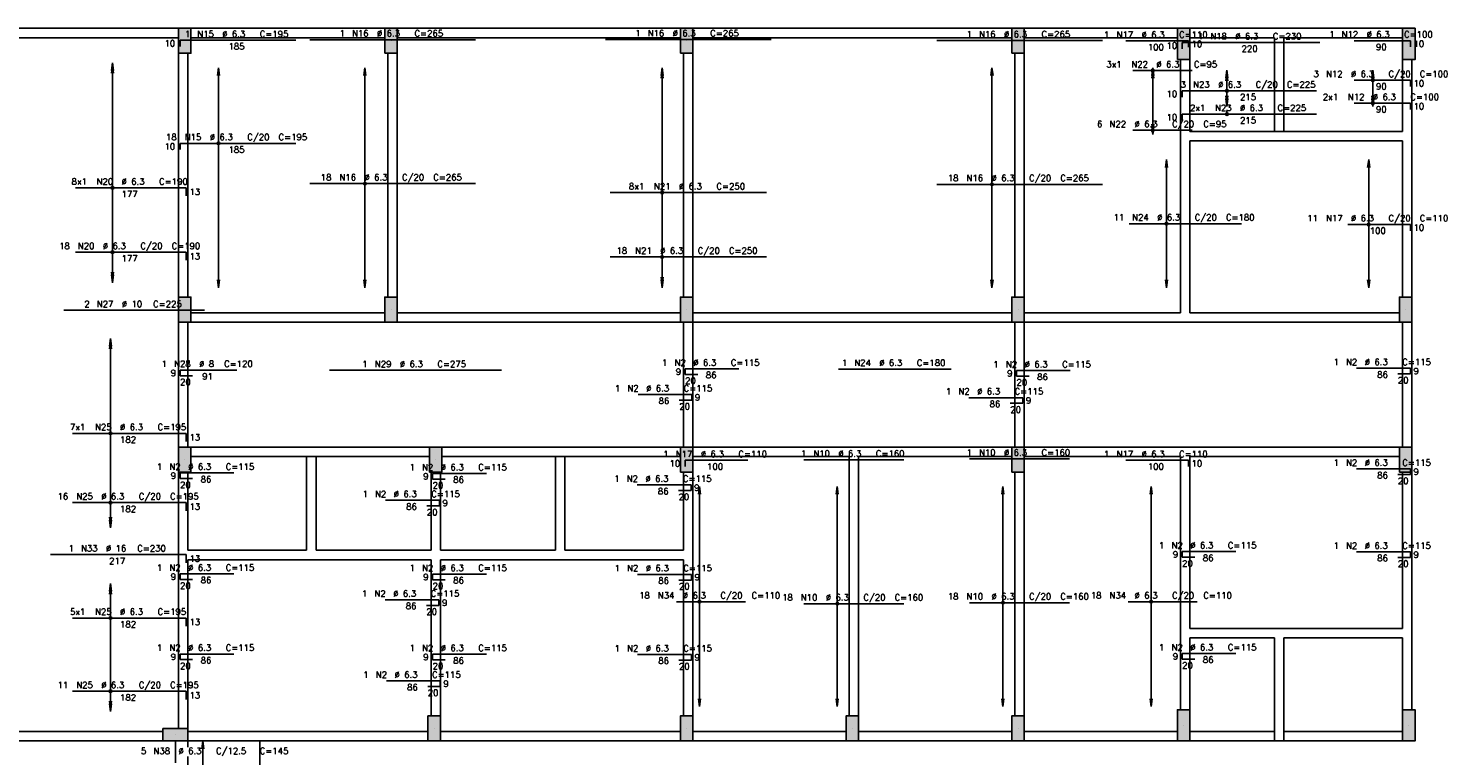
# Model space of a CAD drawing. Extents: x 0 to 119, y 0 to 84.
# Tile 5 of 8: x 25 to 70, y 27 to 50. Entities that reach past the tile are written whole.
import ezdxf

# ---------------------------------------------------------------- set-up
doc = ezdxf.new("R2010")
doc.units = 0
doc.header["$MEASUREMENT"] = 0
doc.linetypes.add('ESTILO_TQS_0001', pattern=[1, 0.7, -0.3])
doc.linetypes.add('ESTILO_TQS_0002', pattern=[0.4, 0.1, -0.3])
for name, color, linetype in [('1', 1, 'CONTINUOUS'), ('2', 2, 'CONTINUOUS'), ('6', 6, 'CONTINUOUS'), ('9', 9, 'CONTINUOUS')]:
    doc.layers.add(name, color=color, linetype=linetype)
doc.styles.get("Standard").update_dxf_attribs({"font": 'ROMANS.SHX'})

msp = doc.modelspace()

# ---------------------------------------------------------------- linework, layer by layer
at = {"layer": '1', "linetype": 'Continuous'}
for p, q in [((29.95, 49.8), (29.95, 49.8)), ((36.55, 49.8), (36.55, 49.8)), ((46.01, 49.8), (46.01, 49.8)), ((56.61, 49.8), (56.61, 49.8)), ((61.91, 49.7), (61.91, 49.7)), ((69.11, 49.7), (69.11, 49.7)), ((29.95, 41.2), (29.95, 41.2)), ((36.55, 41.2), (36.55, 41.2)), ((46.01, 41.2), (46.01, 41.2)), ((56.61, 41.2), (56.61, 41.2)), ((69.01, 41.2), (69.01, 41.2)), ((29.95, 36.4), (29.95, 36.4)), ((37.98, 36.4), (37.98, 36.4)), ((46.01, 36.4), (46.01, 36.4)), ((56.61, 36.4), (56.61, 36.4)), ((69.01, 36.4), (69.01, 36.4)), ((37.93, 27.8), (37.93, 27.8)), ((46.01, 27.8), (46.01, 27.8)), ((51.31, 27.8), (51.31, 27.8)), ((56.61, 27.8), (56.61, 27.8)), ((61.91, 27.9), (61.91, 27.9)), ((69.11, 27.9), (69.11, 27.9)), ((29.65, 27.6), (29.65, 27.6)), ((32.35, 14.2), (32.35, 27.4))]:
    msp.add_line(p, q, dxfattribs=at)
at = {"layer": '1', "linetype": 'ESTILO_TQS_0002'}
msp.add_line((63.293, 47.455), (63.293, 47.79), dxfattribs=at)
at = {"layer": '1', "linetype": 'Continuous'}
for points in [[(29.75, 50.2), (22.15, 50.2)], [(22.15, 49.9), (29.75, 49.9)], [(36.35, 50.2), (30.15, 50.2)], [(30.15, 49.9), (36.35, 49.9)], [(45.81, 50.2), (36.75, 50.2)], [(36.75, 49.9), (45.81, 49.9)], [(56.41, 50.2), (46.21, 50.2)], [(46.21, 49.9), (56.41, 49.9)], [(61.71, 50.2), (56.81, 50.2)], [(56.81, 49.9), (61.71, 49.9)], [(64.96, 50.2), (62.11, 50.2)], [(62.11, 49.9), (64.81, 49.9)], [(64.81, 49.9), (64.81, 46.9)], [(68.91, 50.2), (64.96, 50.2)], [(65.11, 49.9), (68.91, 49.9)], [(65.11, 46.9), (65.11, 49.9)], [(29.75, 49.4), (29.75, 41.6)], [(30.05, 41.6), (30.05, 49.4)], [(36.45, 49.4), (36.45, 41.6)], [(36.75, 41.6), (36.75, 49.4)], [(45.91, 49.4), (45.91, 41.6)], [(46.21, 41.6), (46.21, 49.4)], [(56.51, 49.4), (56.51, 41.6)], [(56.81, 41.6), (56.81, 49.4)], [(61.81, 49.2), (61.81, 46.75)], [(62.11, 46.9), (62.11, 49.2)], [(68.91, 49.2), (68.91, 46.9)], [(69.21, 46.75), (69.21, 49.2)], [(61.81, 46.75), (61.81, 41.1)], [(64.81, 46.9), (62.11, 46.9)], [(65.11, 46.9), (64.81, 46.9)], [(68.91, 46.9), (65.11, 46.9)], [(69.21, 41.6), (69.21, 46.75)], [(62.11, 41.1), (62.11, 46.6)], [(62.11, 46.6), (64.96, 46.6)], [(64.96, 46.6), (68.91, 46.6)], [(68.91, 46.6), (68.91, 41.6)], [(29.75, 40.8), (29.75, 36.8)], [(30.05, 36.8), (30.05, 40.8)], [(36.35, 41.1), (30.15, 41.1)], [(30.15, 40.8), (36.35, 40.8)], [(45.81, 41.1), (36.75, 41.1)], [(36.75, 40.8), (45.81, 40.8)], [(45.91, 40.8), (45.91, 36.8)], [(56.41, 41.1), (46.21, 41.1)], [(46.21, 40.8), (56.41, 40.8)], [(46.21, 36.8), (46.21, 40.8)], [(56.51, 40.8), (56.51, 36.8)], [(61.81, 41.1), (56.81, 41.1)], [(56.81, 40.8), (61.96, 40.8)], [(56.81, 36.8), (56.81, 40.8)], [(61.96, 40.8), (68.81, 40.8)], [(68.81, 41.1), (62.11, 41.1)], [(68.91, 40.8), (68.91, 36.8)], [(69.21, 36.8), (69.21, 40.8)], [(34, 36.8), (30.15, 36.8)], [(37.78, 36.8), (34, 36.8)], [(41.96, 36.8), (38.18, 36.8)], [(45.81, 36.8), (41.96, 36.8)], [(51.36, 36.8), (46.21, 36.8)], [(56.41, 36.8), (51.36, 36.8)], [(61.96, 36.8), (56.81, 36.8)], [(68.81, 36.8), (61.96, 36.8)], [(30.15, 36.5), (33.85, 36.5)], [(33.85, 36.5), (33.85, 33.5)], [(34.15, 36.5), (33.85, 36.5)], [(34.15, 36.5), (37.78, 36.5)], [(34.15, 33.5), (34.15, 36.5)], [(38.18, 36.5), (41.81, 36.5)], [(41.81, 36.5), (41.81, 33.5)], [(42.11, 36.5), (41.81, 36.5)], [(42.11, 36.5), (45.81, 36.5)], [(42.11, 33.5), (42.11, 36.5)], [(46.21, 36.5), (51.21, 36.5)], [(51.21, 36.5), (51.21, 28.2)], [(51.51, 36.5), (56.41, 36.5)], [(51.51, 28.2), (51.51, 36.5)], [(56.81, 36.5), (61.81, 36.5)], [(61.81, 36.5), (61.81, 30.85)], [(62.11, 36.5), (68.81, 36.5)], [(62.11, 31), (62.11, 36.5)], [(29.75, 36), (29.75, 33.35)], [(30.05, 33.5), (30.05, 36)], [(37.83, 36), (37.83, 33.5)], [(38.13, 33.5), (38.13, 36)], [(45.91, 36), (45.91, 33.5)], [(46.21, 33.35), (46.21, 36)], [(56.51, 36), (56.51, 28.2)], [(56.81, 28.2), (56.81, 36)], [(68.91, 36), (68.91, 31)], [(69.21, 30.85), (69.21, 36)], [(29.75, 33.35), (29.75, 27.8)], [(33.85, 33.5), (30.05, 33.5)], [(30.05, 27.8), (30.05, 33.2)], [(30.05, 33.2), (34, 33.2)], [(34, 33.2), (37.83, 33.2)], [(37.83, 33.5), (34.15, 33.5)], [(37.83, 33.2), (37.83, 28.2)], [(41.81, 33.5), (38.13, 33.5)], [(38.13, 28.2), (38.13, 33.2)], [(38.13, 33.2), (41.96, 33.2)], [(41.96, 33.2), (45.91, 33.2)], [(45.91, 33.5), (42.11, 33.5)], [(45.91, 33.2), (45.91, 28.2)], [(46.21, 28.2), (46.21, 33.35)], [(61.81, 30.85), (61.81, 28.4)], [(64.96, 31), (62.11, 31)], [(68.91, 31), (64.96, 31)], [(69.21, 28.4), (69.21, 30.85)], [(62.11, 28.4), (62.11, 30.7)], [(62.11, 30.7), (64.81, 30.7)], [(64.81, 30.7), (64.81, 27.7)], [(65.11, 27.7), (65.11, 30.7)], [(65.11, 30.7), (68.91, 30.7)], [(68.91, 30.7), (68.91, 28.4)], [(29.25, 27.7), (17.85, 27.7)], [(37.73, 27.7), (30.05, 27.7)], [(45.81, 27.7), (38.13, 27.7)], [(51.11, 27.7), (46.21, 27.7)], [(56.41, 27.7), (51.51, 27.7)], [(61.71, 27.7), (56.81, 27.7)], [(64.81, 27.7), (62.11, 27.7)], [(64.81, 27.4), (64.81, 27.7)], [(68.91, 27.7), (65.11, 27.7)], [(65.11, 27.4), (65.11, 27.7)], [(17.85, 27.4), (29.25, 27.4)], [(30.05, 27.4), (37.73, 27.4)], [(38.13, 27.4), (45.81, 27.4)], [(46.21, 27.4), (51.11, 27.4)], [(51.51, 27.4), (56.41, 27.4)], [(56.81, 27.4), (61.71, 27.4)], [(62.11, 27.4), (64.96, 27.4)], [(64.96, 27.4), (68.91, 27.4)]]:
    msp.add_lwpolyline(points, dxfattribs=at)
at = {"layer": '2', "linetype": 'Continuous'}
for p, q in [((27.64, 49.1), (27.607, 48.852)), ((27.64, 49.01), (27.607, 48.762)), ((27.64, 42.06), (27.64, 49.1)), ((27.64, 49.1), (27.673, 48.852)), ((27.64, 49.1), (27.64, 49.1)), ((27.64, 42.15), (27.64, 49.01)), ((27.64, 49.01), (27.673, 48.762)), ((27.64, 49.01), (27.64, 49.01)), ((31.033, 48.94), (31.001, 48.692)), ((31.033, 41.9), (31.033, 48.94)), ((31.033, 48.94), (31.066, 48.692)), ((31.033, 48.94), (31.033, 48.94)), ((35.716, 48.94), (35.684, 48.692)), ((35.716, 41.9), (35.716, 48.94)), ((35.716, 48.94), (35.749, 48.692)), ((35.716, 48.94), (35.716, 48.94)), ((45.226, 48.94), (45.194, 48.692)), ((45.226, 41.9), (45.226, 48.94)), ((45.226, 48.94), (45.259, 48.692)), ((45.226, 48.94), (45.226, 48.94)), ((55.776, 48.94), (55.744, 48.692)), ((55.776, 41.9), (55.776, 48.94)), ((55.776, 48.94), (55.809, 48.692)), ((55.776, 48.94), (55.776, 48.94)), ((60.918, 48.94), (60.886, 48.692)), ((60.918, 46.8), (60.918, 48.94)), ((60.918, 48.94), (60.951, 48.692)), ((60.918, 48.94), (60.918, 48.94)), ((45.226, 48.85), (45.194, 48.602)), ((45.226, 41.99), (45.226, 48.85)), ((45.226, 48.85), (45.259, 48.602)), ((45.226, 48.85), (45.226, 48.85)), ((60.918, 48.85), (60.886, 48.602)), ((60.918, 46.89), (60.918, 48.85)), ((60.918, 48.85), (60.951, 48.602)), ((60.918, 48.85), (60.918, 48.85)), ((63.293, 48.86), (63.261, 48.612)), ((63.293, 48.77), (63.261, 48.522)), ((63.293, 47.7), (63.293, 48.86)), ((63.293, 48.86), (63.326, 48.612)), ((63.293, 48.86), (63.293, 48.86)), ((63.293, 47.79), (63.293, 48.77)), ((63.293, 48.77), (63.326, 48.522)), ((63.293, 48.77), (63.293, 48.77)), ((67.96, 48.86), (67.927, 48.612)), ((67.96, 48.77), (67.927, 48.522)), ((67.96, 47.7), (67.96, 48.86)), ((67.96, 48.86), (67.993, 48.612)), ((67.96, 48.86), (67.96, 48.86)), ((67.96, 47.79), (67.96, 48.77)), ((67.96, 48.77), (67.993, 48.522)), ((67.96, 48.77), (67.96, 48.77)), ((63.293, 47.79), (63.261, 48.038)), ((63.293, 47.79), (63.326, 48.038)), ((67.96, 47.79), (67.927, 48.038)), ((67.96, 47.79), (67.993, 48.038)), ((63.293, 47.7), (63.261, 47.948)), ((63.293, 47.7), (63.326, 47.948)), ((63.293, 47.79), (63.293, 47.79)), ((63.293, 47.7), (63.293, 47.7)), ((67.96, 47.7), (67.927, 47.948)), ((67.96, 47.7), (67.993, 47.948)), ((67.96, 47.79), (67.96, 47.79)), ((67.96, 47.7), (67.96, 47.7)), ((60.918, 46.89), (60.886, 47.138)), ((60.918, 46.89), (60.951, 47.138)), ((60.918, 46.8), (60.886, 47.048)), ((60.918, 46.8), (60.951, 47.048)), ((60.918, 46.89), (60.918, 46.89)), ((60.918, 46.8), (60.918, 46.8)), ((61.36, 46), (61.327, 45.752)), ((61.36, 41.9), (61.36, 46)), ((61.36, 46), (61.393, 45.752)), ((61.36, 46), (61.36, 46)), ((67.827, 46), (67.794, 45.752)), ((67.827, 41.9), (67.827, 46)), ((67.827, 46), (67.859, 45.752)), ((67.827, 46), (67.827, 46)), ((27.64, 42.15), (27.607, 42.398)), ((27.64, 42.06), (27.607, 42.308)), ((27.64, 42.15), (27.673, 42.398)), ((27.64, 42.06), (27.673, 42.308)), ((27.64, 42.15), (27.64, 42.15)), ((31.033, 41.9), (31.001, 42.148)), ((31.033, 41.9), (31.066, 42.148)), ((35.716, 41.9), (35.684, 42.148)), ((35.716, 41.9), (35.749, 42.148)), ((45.226, 41.99), (45.194, 42.238)), ((45.226, 41.9), (45.194, 42.148)), ((45.226, 41.99), (45.259, 42.238)), ((45.226, 41.9), (45.259, 42.148)), ((55.776, 41.9), (55.744, 42.148)), ((55.776, 41.9), (55.809, 42.148)), ((61.36, 41.9), (61.327, 42.148)), ((61.36, 41.9), (61.393, 42.148)), ((67.827, 41.9), (67.794, 42.148)), ((67.827, 41.9), (67.859, 42.148)), ((27.64, 42.06), (27.64, 42.06)), ((31.033, 41.9), (31.033, 41.9)), ((35.716, 41.9), (35.716, 41.9)), ((45.226, 41.99), (45.226, 41.99)), ((45.226, 41.9), (45.226, 41.9)), ((55.776, 41.9), (55.776, 41.9)), ((61.36, 41.9), (61.36, 41.9)), ((67.827, 41.9), (67.827, 41.9)), ((27.573, 40.28), (27.541, 40.032)), ((27.573, 40.19), (27.541, 39.942)), ((27.573, 34.22), (27.573, 40.28)), ((27.573, 40.28), (27.606, 40.032)), ((27.573, 40.28), (27.573, 40.28)), ((27.573, 34.31), (27.573, 40.19)), ((27.573, 40.19), (27.606, 39.942)), ((27.573, 40.19), (27.573, 40.19)), ((46.418, 35.54), (46.386, 35.292)), ((46.418, 28.5), (46.418, 35.54)), ((46.418, 35.54), (46.451, 35.292)), ((46.418, 35.54), (46.418, 35.54)), ((50.827, 35.54), (50.794, 35.292)), ((50.827, 28.5), (50.827, 35.54)), ((50.827, 35.54), (50.859, 35.292)), ((50.827, 35.54), (50.827, 35.54)), ((56.127, 35.54), (56.094, 35.292)), ((56.127, 28.5), (56.127, 35.54)), ((56.127, 35.54), (56.159, 35.292)), ((56.127, 35.54), (56.127, 35.54)), ((60.868, 35.54), (60.836, 35.292)), ((60.868, 28.5), (60.868, 35.54)), ((60.868, 35.54), (60.901, 35.292)), ((60.868, 35.54), (60.868, 35.54)), ((27.573, 34.31), (27.541, 34.558)), ((27.573, 34.22), (27.541, 34.468)), ((27.573, 34.31), (27.606, 34.558)), ((27.573, 34.22), (27.606, 34.468)), ((27.573, 34.31), (27.573, 34.31)), ((27.573, 34.22), (27.573, 34.22)), ((27.573, 32.44), (27.541, 32.192)), ((27.573, 32.35), (27.541, 32.102)), ((27.573, 28.34), (27.573, 32.44)), ((27.573, 32.44), (27.606, 32.192)), ((27.573, 32.44), (27.573, 32.44)), ((27.573, 28.43), (27.573, 32.35)), ((27.573, 32.35), (27.606, 32.102)), ((27.573, 32.35), (27.573, 32.35)), ((27.573, 28.43), (27.541, 28.678)), ((27.573, 28.34), (27.541, 28.588)), ((27.573, 28.43), (27.606, 28.678)), ((27.573, 28.34), (27.606, 28.588)), ((46.418, 28.5), (46.386, 28.748)), ((46.418, 28.5), (46.451, 28.748)), ((50.827, 28.5), (50.794, 28.748)), ((50.827, 28.5), (50.859, 28.748)), ((56.127, 28.5), (56.094, 28.748)), ((56.127, 28.5), (56.159, 28.748)), ((60.868, 28.5), (60.836, 28.748)), ((60.868, 28.5), (60.901, 28.748)), ((27.573, 28.43), (27.573, 28.43)), ((27.573, 28.34), (27.573, 28.34)), ((46.418, 28.5), (46.418, 28.5)), ((50.827, 28.5), (50.827, 28.5)), ((56.127, 28.5), (56.127, 28.5)), ((60.868, 28.5), (60.868, 28.5)), ((30.533, 27.4), (30.501, 27.152)), ((30.533, 26.35), (30.533, 27.4)), ((30.533, 27.4), (30.566, 27.152)), ((30.533, 27.4), (30.533, 27.4))]:
    msp.add_line(p, q, dxfattribs=at)
for points in [[(29.75, 49.4), (30.15, 49.4), (30.15, 50.2), (29.75, 50.2), (29.75, 49.4)], [(36.35, 49.4), (36.75, 49.4), (36.75, 50.2), (36.35, 50.2), (36.35, 49.4)], [(45.81, 49.4), (46.21, 49.4), (46.21, 50.2), (45.81, 50.2), (45.81, 49.4)], [(56.41, 49.4), (56.81, 49.4), (56.81, 50.2), (56.41, 50.2), (56.41, 49.4)], [(61.71, 49.2), (62.11, 49.2), (62.11, 50.2), (61.71, 50.2), (61.71, 49.2)], [(68.91, 49.2), (69.31, 49.2), (69.31, 50.2), (68.91, 50.2), (68.91, 49.2)], [(29.75, 40.8), (30.15, 40.8), (30.15, 41.6), (29.75, 41.6), (29.75, 40.8)], [(36.35, 40.8), (36.75, 40.8), (36.75, 41.6), (36.35, 41.6), (36.35, 40.8)], [(45.81, 40.8), (46.21, 40.8), (46.21, 41.6), (45.81, 41.6), (45.81, 40.8)], [(56.41, 40.8), (56.81, 40.8), (56.81, 41.6), (56.41, 41.6), (56.41, 40.8)], [(68.81, 40.8), (69.21, 40.8), (69.21, 41.6), (68.81, 41.6), (68.81, 40.8)], [(29.75, 36), (30.15, 36), (30.15, 36.8), (29.75, 36.8), (29.75, 36)], [(37.78, 36), (38.18, 36), (38.18, 36.8), (37.78, 36.8), (37.78, 36)], [(45.81, 36), (46.21, 36), (46.21, 36.8), (45.81, 36.8), (45.81, 36)], [(56.41, 36), (56.81, 36), (56.81, 36.8), (56.41, 36.8), (56.41, 36)], [(68.81, 36), (69.21, 36), (69.21, 36.8), (68.81, 36.8), (68.81, 36)], [(37.73, 27.4), (38.13, 27.4), (38.13, 28.2), (37.73, 28.2), (37.73, 27.4)], [(45.81, 27.4), (46.21, 27.4), (46.21, 28.2), (45.81, 28.2), (45.81, 27.4)], [(51.11, 27.4), (51.51, 27.4), (51.51, 28.2), (51.11, 28.2), (51.11, 27.4)], [(56.41, 27.4), (56.81, 27.4), (56.81, 28.2), (56.41, 28.2), (56.41, 27.4)], [(61.71, 27.4), (62.11, 27.4), (62.11, 28.4), (61.71, 28.4), (61.71, 27.4)], [(68.91, 27.4), (69.31, 27.4), (69.31, 28.4), (68.91, 28.4), (68.91, 27.4)], [(29.25, 27.8), (29.25, 27.4), (30.05, 27.4), (30.05, 27.8), (29.25, 27.8)]]:
    msp.add_lwpolyline(points, dxfattribs=at)
for centre, radius in [((60.918, 48.848), 0.0416), ((60.918, 48.848), 0.0208), ((67.96, 48.54), 0.0416), ((67.96, 48.54), 0.0208), ((63.293, 48.202), 0.0416), ((63.293, 48.202), 0.0208), ((67.96, 47.806), 0.0416), ((67.96, 47.806), 0.0208), ((63.293, 47.455), 0.0416), ((63.293, 47.455), 0.0208), ((60.918, 46.938), 0.0416), ((60.918, 46.938), 0.0208), ((31.033, 46.52), 0.0416), ((31.033, 46.52), 0.0208), ((27.64, 45.098), 0.0416), ((27.64, 45.098), 0.0208), ((35.716, 45.232), 0.0416), ((35.716, 45.232), 0.0208), ((45.226, 44.946), 0.0416), ((45.226, 44.946), 0.0208), ((55.776, 45.208), 0.0416), ((55.776, 45.208), 0.0208), ((61.36, 43.95), 0.0416), ((61.36, 43.95), 0.0208), ((67.827, 43.926), 0.0416), ((67.827, 43.926), 0.0208), ((27.64, 43.038), 0.0416), ((27.64, 43.038), 0.0208), ((45.226, 42.886), 0.0416), ((45.226, 42.886), 0.0208), ((27.573, 37.242), 0.0416), ((27.573, 37.242), 0.0208), ((27.573, 35.025), 0.0416), ((27.573, 35.025), 0.0208), ((46.418, 31.856), 0.0416), ((46.418, 31.856), 0.0208), ((50.827, 31.792), 0.0416), ((50.827, 31.792), 0.0208), ((56.127, 31.824), 0.0416), ((56.127, 31.824), 0.0208), ((60.868, 31.856), 0.0416), ((60.868, 31.856), 0.0208), ((27.573, 31.334), 0.0416), ((27.573, 31.334), 0.0208), ((27.573, 28.991), 0.0416), ((27.573, 28.991), 0.0208)]:
    msp.add_circle(centre, radius, dxfattribs=at)
at = {"layer": '6', "linetype": 'Continuous'}
for p, q in [((29.8, 49.62), (29.8, 49.82)), ((29.8, 49.82), (33.5, 49.82)), ((33.95, 49.836), (39.25, 49.836)), ((43.41, 49.844), (48.71, 49.844)), ((54.01, 49.812), (59.31, 49.812)), ((60.06, 49.796), (62.06, 49.796)), ((61.86, 49.548), (61.86, 49.748)), ((61.86, 49.748), (66.26, 49.748)), ((62.06, 49.796), (62.06, 49.596)), ((67.36, 49.804), (69.16, 49.804)), ((69.16, 49.804), (69.16, 49.604)), ((60.285, 48.848), (62.185, 48.848)), ((67.36, 48.54), (69.16, 48.54)), ((69.16, 48.54), (69.16, 48.34)), ((61.86, 48.002), (61.86, 48.202)), ((61.86, 48.202), (66.16, 48.202)), ((67.36, 47.806), (69.16, 47.806)), ((69.16, 47.806), (69.16, 47.606)), ((61.86, 47.255), (61.86, 47.455)), ((61.86, 47.455), (66.16, 47.455)), ((60.285, 46.938), (62.185, 46.938)), ((29.8, 46.32), (29.8, 46.52)), ((29.8, 46.52), (33.5, 46.52)), ((26.46, 45.098), (30, 45.098)), ((30, 45.098), (30, 44.838)), ((33.95, 45.232), (39.25, 45.232)), ((43.56, 44.946), (48.56, 44.946)), ((54.01, 45.208), (59.31, 45.208)), ((60.16, 43.95), (63.76, 43.95)), ((67.16, 43.926), (69.16, 43.926)), ((69.16, 43.926), (69.16, 43.726)), ((26.46, 43.038), (30, 43.038)), ((30, 43.038), (30, 42.778)), ((43.56, 42.886), (48.56, 42.886)), ((26.087, 41.178), (30.587, 41.178)), ((29.8, 39.086), (29.8, 39.266)), ((29.8, 39.266), (31.62, 39.266)), ((30.2, 39.086), (29.8, 39.086)), ((34.582, 39.258), (40.082, 39.258)), ((45.96, 39.126), (45.96, 39.306)), ((45.96, 39.306), (47.68, 39.306)), ((46.36, 39.126), (45.96, 39.126)), ((50.87, 39.298), (54.47, 39.298)), ((56.56, 39.07), (56.56, 39.25)), ((56.56, 39.25), (58.28, 39.25)), ((56.96, 39.07), (56.56, 39.07)), ((67.44, 39.322), (69.16, 39.322)), ((69.16, 39.142), (68.76, 39.142)), ((69.16, 39.322), (69.16, 39.142)), ((44.451, 38.482), (46.171, 38.482)), ((46.171, 38.302), (45.771, 38.302)), ((46.171, 38.482), (46.171, 38.302)), ((55.04, 38.383), (56.76, 38.383)), ((56.76, 38.203), (56.36, 38.203)), ((56.76, 38.383), (56.76, 38.203)), ((26.36, 37.242), (30, 37.242)), ((30, 37.242), (30, 36.982)), ((45.96, 36.18), (45.96, 36.38)), ((45.96, 36.38), (47.96, 36.38)), ((49.76, 36.396), (52.96, 36.396)), ((55.06, 36.428), (58.26, 36.428)), ((60.06, 36.38), (62.06, 36.38)), ((62.06, 36.38), (62.06, 36.18)), ((29.8, 35.794), (29.8, 35.974)), ((29.8, 35.974), (31.52, 35.974)), ((30.2, 35.794), (29.8, 35.794)), ((37.88, 35.778), (37.88, 35.958)), ((37.88, 35.958), (39.6, 35.958)), ((38.28, 35.778), (37.88, 35.778)), ((67.44, 36.102), (69.16, 36.102)), ((69.16, 35.922), (68.76, 35.922)), ((69.16, 36.102), (69.16, 35.922)), ((44.428, 35.591), (46.148, 35.591)), ((46.148, 35.411), (45.748, 35.411)), ((46.148, 35.591), (46.148, 35.411)), ((26.36, 35.025), (30, 35.025)), ((30, 35.025), (30, 34.765)), ((36.376, 35.1), (38.096, 35.1)), ((38.096, 34.92), (37.696, 34.92)), ((38.096, 35.1), (38.096, 34.92)), ((25.66, 33.362), (30, 33.362)), ((30, 33.362), (30, 33.102)), ((61.86, 33.278), (61.86, 33.458)), ((61.86, 33.458), (63.58, 33.458)), ((62.26, 33.278), (61.86, 33.278)), ((67.44, 33.45), (69.16, 33.45)), ((69.16, 33.27), (68.76, 33.27)), ((69.16, 33.45), (69.16, 33.27)), ((29.8, 32.566), (29.8, 32.746)), ((29.8, 32.746), (31.52, 32.746)), ((37.88, 32.558), (37.88, 32.738)), ((37.88, 32.738), (39.6, 32.738)), ((44.44, 32.73), (46.16, 32.73)), ((46.16, 32.73), (46.16, 32.55)), ((30.2, 32.566), (29.8, 32.566)), ((38.28, 32.558), (37.88, 32.558)), ((46.16, 32.55), (45.76, 32.55)), ((36.36, 31.917), (38.08, 31.917)), ((38.08, 31.737), (37.68, 31.737)), ((38.08, 31.917), (38.08, 31.737)), ((45.685, 31.856), (47.885, 31.856)), ((49.76, 31.792), (52.96, 31.792)), ((55.06, 31.824), (58.26, 31.824)), ((60.135, 31.856), (62.335, 31.856)), ((26.36, 31.334), (30, 31.334)), ((30, 31.334), (30, 31.074)), ((29.8, 30.002), (29.8, 30.182)), ((29.8, 30.182), (31.52, 30.182)), ((30.2, 30.002), (29.8, 30.002)), ((37.88, 29.994), (37.88, 30.174)), ((37.88, 30.174), (39.6, 30.174)), ((38.28, 29.994), (37.88, 29.994)), ((44.44, 30.166), (46.16, 30.166)), ((46.16, 29.986), (45.76, 29.986)), ((46.16, 30.166), (46.16, 29.986)), ((61.86, 30.018), (61.86, 30.198)), ((61.86, 30.198), (63.58, 30.198)), ((62.26, 30.018), (61.86, 30.018)), ((26.36, 28.991), (30, 28.991)), ((30, 28.991), (30, 28.731)), ((36.403, 29.321), (38.123, 29.321)), ((38.123, 29.141), (37.723, 29.141)), ((38.123, 29.321), (38.123, 29.141))]:
    msp.add_line(p, q, dxfattribs=at)
at = {"layer": '6', "linetype": 'ESTILO_TQS_0001'}
for points in [[(29.65, 27.4), (29.65, 14.2)], [(30.05, 14.2), (30.05, 27.4)]]:
    msp.add_lwpolyline(points, dxfattribs=at)
at = {"layer": '9', "linetype": 'Continuous'}
for points in [[(29.75, 49.4), (30.15, 49.4), (30.15, 50.2)], [(29.75, 49.4), (30.15, 50.2), (29.75, 50.2)], [(29.75, 49.4), (29.75, 50.2), (29.75, 49.4)], [(36.35, 49.4), (36.75, 49.4), (36.75, 50.2)], [(36.35, 49.4), (36.75, 50.2), (36.35, 50.2)], [(36.35, 49.4), (36.35, 50.2), (36.35, 49.4)], [(45.81, 49.4), (46.21, 49.4), (46.21, 50.2)], [(45.81, 49.4), (46.21, 50.2), (45.81, 50.2)], [(45.81, 49.4), (45.81, 50.2), (45.81, 49.4)], [(56.41, 49.4), (56.81, 49.4), (56.81, 50.2)], [(56.41, 49.4), (56.81, 50.2), (56.41, 50.2)], [(56.41, 49.4), (56.41, 50.2), (56.41, 49.4)], [(61.71, 49.2), (62.11, 49.2), (62.11, 50.2)], [(61.71, 49.2), (62.11, 50.2), (61.71, 50.2)], [(61.71, 49.2), (61.71, 50.2), (61.71, 49.2)], [(68.91, 49.2), (69.31, 49.2), (69.31, 50.2)], [(68.91, 49.2), (69.31, 50.2), (68.91, 50.2)], [(68.91, 49.2), (68.91, 50.2), (68.91, 49.2)], [(29.75, 40.8), (30.15, 40.8), (30.15, 41.6)], [(29.75, 40.8), (30.15, 41.6), (29.75, 41.6)], [(29.75, 40.8), (29.75, 41.6), (29.75, 40.8)], [(36.35, 40.8), (36.75, 40.8), (36.75, 41.6)], [(36.35, 40.8), (36.75, 41.6), (36.35, 41.6)], [(36.35, 40.8), (36.35, 41.6), (36.35, 40.8)], [(45.81, 40.8), (46.21, 40.8), (46.21, 41.6)], [(45.81, 40.8), (46.21, 41.6), (45.81, 41.6)], [(45.81, 40.8), (45.81, 41.6), (45.81, 40.8)], [(56.41, 40.8), (56.81, 40.8), (56.81, 41.6)], [(56.41, 40.8), (56.81, 41.6), (56.41, 41.6)], [(56.41, 40.8), (56.41, 41.6), (56.41, 40.8)], [(68.81, 40.8), (69.21, 40.8), (69.21, 41.6)], [(68.81, 40.8), (69.21, 41.6), (68.81, 41.6)], [(68.81, 40.8), (68.81, 41.6), (68.81, 40.8)], [(29.75, 36), (30.15, 36), (30.15, 36.8)], [(29.75, 36), (30.15, 36.8), (29.75, 36.8)], [(29.75, 36), (29.75, 36.8), (29.75, 36)], [(37.78, 36), (38.18, 36), (38.18, 36.8)], [(37.78, 36), (38.18, 36.8), (37.78, 36.8)], [(37.78, 36), (37.78, 36.8), (37.78, 36)], [(45.81, 36), (46.21, 36), (46.21, 36.8)], [(45.81, 36), (46.21, 36.8), (45.81, 36.8)], [(45.81, 36), (45.81, 36.8), (45.81, 36)], [(56.41, 36), (56.81, 36), (56.81, 36.8)], [(56.41, 36), (56.81, 36.8), (56.41, 36.8)], [(56.41, 36), (56.41, 36.8), (56.41, 36)], [(68.81, 36), (69.21, 36), (69.21, 36.8)], [(68.81, 36), (69.21, 36.8), (68.81, 36.8)], [(68.81, 36), (68.81, 36.8), (68.81, 36)], [(37.73, 27.4), (38.13, 27.4), (38.13, 28.2)], [(37.73, 27.4), (38.13, 28.2), (37.73, 28.2)], [(37.73, 27.4), (37.73, 28.2), (37.73, 27.4)], [(45.81, 27.4), (46.21, 27.4), (46.21, 28.2)], [(45.81, 27.4), (46.21, 28.2), (45.81, 28.2)], [(45.81, 27.4), (45.81, 28.2), (45.81, 27.4)], [(51.11, 27.4), (51.51, 27.4), (51.51, 28.2)], [(51.11, 27.4), (51.51, 28.2), (51.11, 28.2)], [(51.11, 27.4), (51.11, 28.2), (51.11, 27.4)], [(56.41, 27.4), (56.81, 27.4), (56.81, 28.2)], [(56.41, 27.4), (56.81, 28.2), (56.41, 28.2)], [(56.41, 27.4), (56.41, 28.2), (56.41, 27.4)], [(61.71, 27.4), (62.11, 27.4), (62.11, 28.4)], [(61.71, 27.4), (62.11, 28.4), (61.71, 28.4)], [(61.71, 27.4), (61.71, 28.4), (61.71, 27.4)], [(68.91, 27.4), (69.31, 27.4), (69.31, 28.4)], [(68.91, 27.4), (69.31, 28.4), (68.91, 28.4)], [(68.91, 27.4), (68.91, 28.4), (68.91, 27.4)], [(29.25, 27.8), (29.25, 27.4), (30.05, 27.4)], [(29.25, 27.8), (30.05, 27.4), (30.05, 27.8)], [(29.25, 27.8), (30.05, 27.8), (29.25, 27.8)]]:
    msp.add_solid(points, dxfattribs=at)

# ---------------------------------------------------------------- texts
at = {"layer": '2', "linetype": 'Continuous'}
for s, p in [('10', (29.3, 49.62)), ('1', (29.95, 49.92)), ('N15', (30.35, 49.92)), ('%%c 6.3', (31.15, 49.92)), ('C=195', (32.35, 49.92)), ('1', (34.9, 49.936)), ('N16', (35.3, 49.936)), ('%%c 6.3', (36.1, 49.936)), ('C=265', (37.3, 49.936)), ('1', (44.36, 49.944)), ('N16', (44.76, 49.944)), ('%%c 6.3', (45.56, 49.944)), ('C=265', (46.76, 49.944)), ('1', (54.96, 49.912)), ('N16', (55.36, 49.912)), ('%%c 6.3', (56.16, 49.912)), ('C=265', (57.36, 49.912)), ('1', (59.36, 49.896)), ('N17', (59.76, 49.896)), ('%%c 6.3', (60.56, 49.896)), ('C=110', (61.76, 49.896)), ('1', (62.36, 49.848)), ('N18', (62.76, 49.848)), ('%%c 6.3', (63.56, 49.848)), ('C=230', (64.76, 49.848)), ('1', (66.56, 49.904)), ('N12', (66.96, 49.904)), ('%%c 6.3', (67.76, 49.904)), ('C=100', (68.96, 49.904)), ('185', (31.35, 49.52)), ('100', (60.76, 49.496)), ('10', (61.36, 49.548)), ('10', (62.16, 49.596)), ('220', (63.76, 49.448)), ('90', (68.06, 49.504)), ('10', (69.26, 49.604)), ('3x1', (59.435, 48.948)), ('N22', (60.235, 48.948)), ('%%c 6.3', (61.035, 48.948)), ('C=95', (62.235, 48.948)), ('3', (61.81, 48.302)), ('N23', (62.21, 48.302)), ('%%c 6.3', (63.01, 48.302)), ('C/20', (64.21, 48.302)), ('C=225', (65.21, 48.302)), ('3', (66.06, 48.64)), ('N12', (66.46, 48.64)), ('%%c 6.3', (67.26, 48.64)), ('C/20', (68.46, 48.64)), ('10', (69.26, 48.34)), ('C=100', (69.46, 48.64)), ('10', (61.36, 48.002)), ('215', (63.71, 47.902)), ('2x1', (66.36, 47.906)), ('N12', (67.16, 47.906)), ('%%c 6.3', (67.96, 47.906)), ('90', (68.06, 48.24)), ('C=100', (69.16, 47.906)), ('2x1', (62.11, 47.555)), ('N23', (62.91, 47.555)), ('%%c 6.3', (63.71, 47.555)), ('C=225', (64.91, 47.555)), ('90', (68.06, 47.506)), ('10', (69.26, 47.606)), ('6', (59.135, 47.038)), ('N22', (59.535, 47.038)), ('%%c 6.3', (60.335, 47.038)), ('10', (61.36, 47.255)), ('C/20', (61.535, 47.038)), ('C=95', (62.535, 47.038)), ('215', (63.71, 47.155)), ('18', (29.35, 46.62)), ('N15', (29.95, 46.62)), ('%%c 6.3', (30.75, 46.62)), ('C/20', (31.95, 46.62)), ('C=195', (32.95, 46.62)), ('10', (29.3, 46.32)), ('185', (31.35, 46.22)), ('8x1', (26.33, 45.198)), ('N20', (27.13, 45.198)), ('%%c 6.3', (27.93, 45.198)), ('C=190', (29.13, 45.198)), ('18', (34.3, 45.332)), ('N16', (34.9, 45.332)), ('%%c 6.3', (35.7, 45.332)), ('C/20', (36.9, 45.332)), ('C=265', (37.9, 45.332)), ('18', (54.36, 45.308)), ('N16', (54.96, 45.308)), ('%%c 6.3', (55.76, 45.308)), ('C/20', (56.96, 45.308)), ('C=265', (57.96, 45.308)), ('177', (27.93, 44.798)), ('13', (30.1, 44.868)), ('8x1', (44.16, 45.046)), ('N21', (44.96, 45.046)), ('%%c 6.3', (45.76, 45.046)), ('C=250', (46.96, 45.046)), ('11', (59.66, 44.05)), ('N24', (60.26, 44.05)), ('%%c 6.3', (61.06, 44.05)), ('C/20', (62.26, 44.05)), ('C=180', (63.26, 44.05)), ('11', (65.86, 44.026)), ('N17', (66.46, 44.026)), ('%%c 6.3', (67.26, 44.026)), ('C/20', (68.46, 44.026)), ('10', (69.26, 43.726)), ('C=110', (69.46, 44.026)), ('100', (67.86, 43.626)), ('18', (25.93, 43.138)), ('N20', (26.53, 43.138)), ('%%c 6.3', (27.33, 43.138)), ('C/20', (28.53, 43.138)), ('C=190', (29.53, 43.138)), ('18', (43.76, 42.986)), ('N21', (44.36, 42.986)), ('%%c 6.3', (45.16, 42.986)), ('C/20', (46.36, 42.986)), ('C=250', (47.36, 42.986)), ('177', (27.93, 42.738)), ('13', (30.1, 42.808)), ('2', (26.738, 41.278)), ('N27', (27.137, 41.278)), ('%%c 10', (27.938, 41.278)), ('C=225', (28.938, 41.278)), ('1', (29.21, 39.366)), ('N28', (29.61, 39.366)), ('%%c 8', (30.41, 39.366)), ('C=120', (31.21, 39.366)), ('1', (35.632, 39.358)), ('N29', (36.032, 39.358)), ('%%c 6.3', (36.832, 39.358)), ('C=275', (38.032, 39.358)), ('1', (45.22, 39.406)), ('N2', (45.62, 39.406)), ('%%c 6.3', (46.22, 39.406)), ('C=115', (47.42, 39.406)), ('1', (50.97, 39.398)), ('N24', (51.37, 39.398)), ('%%c 6.3', (52.17, 39.398)), ('C=180', (53.37, 39.398)), ('1', (55.82, 39.35)), ('N2', (56.22, 39.35)), ('%%c 6.3', (56.82, 39.35)), ('C=115', (58.02, 39.35)), ('1', (66.7, 39.422)), ('N2', (67.1, 39.422)), ('%%c 6.3', (67.7, 39.422)), ('C=115', (68.9, 39.422)), ('9', (29.5, 39.076)), ('20', (29.8, 38.786)), ('91', (30.51, 38.966)), ('9', (45.66, 39.116)), ('20', (45.96, 38.826)), ('86', (46.62, 39.006)), ('9', (56.26, 39.06)), ('20', (56.56, 38.77)), ('86', (57.22, 38.95)), ('86', (68.1, 39.022)), ('20', (68.76, 38.842)), ('9', (69.26, 39.132)), ('1', (43.711, 38.582)), ('N2', (44.111, 38.582)), ('%%c 6.3', (44.711, 38.582)), ('C=115', (45.911, 38.582)), ('9', (46.271, 38.292)), ('1', (54.3, 38.483)), ('N2', (54.7, 38.483)), ('%%c 6.3', (55.3, 38.483)), ('C=115', (56.5, 38.483)), ('86', (45.111, 38.182)), ('20', (45.771, 38.002)), ('86', (55.7, 38.083)), ('20', (56.36, 37.903)), ('9', (56.86, 38.193)), ('7x1', (26.28, 37.342)), ('N25', (27.08, 37.342)), ('%%c 6.3', (27.88, 37.342)), ('182', (27.88, 36.942)), ('C=195', (29.08, 37.342)), ('13', (30.1, 37.012)), ('1', (45.26, 36.48)), ('N17', (45.66, 36.48)), ('%%c 6.3', (46.46, 36.48)), ('C=110', (47.66, 36.48)), ('1', (49.66, 36.496)), ('N10', (50.06, 36.496)), ('%%c 6.3', (50.86, 36.496)), ('C=160', (52.06, 36.496)), ('1', (54.96, 36.528)), ('N10', (55.36, 36.528)), ('%%c 6.3', (56.16, 36.528)), ('C=160', (57.36, 36.528)), ('1', (59.36, 36.48)), ('N17', (59.76, 36.48)), ('%%c 6.3', (60.56, 36.48)), ('C=110', (61.76, 36.48)), ('1', (29.06, 36.074)), ('N2', (29.46, 36.074)), ('%%c 6.3', (30.06, 36.074)), ('C=115', (31.26, 36.074)), ('1', (37.14, 36.058)), ('N2', (37.54, 36.058)), ('%%c 6.3', (38.14, 36.058)), ('C=115', (39.34, 36.058)), ('10', (45.46, 36.18)), ('100', (46.66, 36.08)), ('100', (60.76, 36.08)), ('10', (62.16, 36.18)), ('1', (66.7, 36.202)), ('N2', (67.1, 36.202)), ('%%c 6.3', (67.7, 36.202)), ('C=115', (68.9, 36.202)), ('9', (29.5, 35.784)), ('86', (30.46, 35.674)), ('9', (37.58, 35.768)), ('86', (38.54, 35.658)), ('1', (43.688, 35.691)), ('N2', (44.088, 35.691)), ('%%c 6.3', (44.688, 35.691)), ('C=115', (45.888, 35.691)), ('86', (68.1, 35.802)), ('20', (68.76, 35.622)), ('9', (69.26, 35.912)), ('16', (25.88, 35.125)), ('N25', (26.48, 35.125)), ('%%c 6.3', (27.28, 35.125)), ('C/20', (28.48, 35.125)), ('C=195', (29.48, 35.125)), ('20', (29.8, 35.494)), ('1', (35.636, 35.2)), ('N2', (36.036, 35.2)), ('%%c 6.3', (36.636, 35.2)), ('C=115', (37.836, 35.2)), ('20', (37.88, 35.478)), ('86', (45.088, 35.291)), ('9', (46.248, 35.401)), ('182', (27.88, 34.725)), ('13', (30.1, 34.795)), ('86', (37.036, 34.8)), ('9', (38.196, 34.91)), ('20', (45.748, 35.111)), ('20', (37.696, 34.62)), ('1', (26.23, 33.462)), ('N33', (26.63, 33.462)), ('%%c 16', (27.43, 33.462)), ('C=230', (28.43, 33.462)), ('1', (61.12, 33.558)), ('N2', (61.52, 33.558)), ('%%c 6.3', (62.12, 33.558)), ('C=115', (63.32, 33.558)), ('1', (66.7, 33.55)), ('N2', (67.1, 33.55)), ('%%c 6.3', (67.7, 33.55)), ('C=115', (68.9, 33.55)), ('217', (27.53, 33.062)), ('%%c 6.3', (30.06, 32.846)), ('13', (30.1, 33.132)), ('9', (61.56, 33.268)), ('20', (61.86, 32.978)), ('86', (62.52, 33.158)), ('86', (68.1, 33.15)), ('20', (68.76, 32.97)), ('9', (69.26, 33.26)), ('1', (29.06, 32.846)), ('N2', (29.46, 32.846)), ('9', (29.5, 32.556)), ('86', (30.46, 32.446)), ('C=115', (31.26, 32.846)), ('1', (37.14, 32.838)), ('N2', (37.54, 32.838)), ('9', (37.58, 32.548)), ('%%c 6.3', (38.14, 32.838)), ('86', (38.54, 32.438)), ('C=115', (39.34, 32.838)), ('1', (43.7, 32.83)), ('N2', (44.1, 32.83)), ('%%c 6.3', (44.7, 32.83)), ('86', (45.1, 32.43)), ('C=115', (45.9, 32.83)), ('9', (46.26, 32.54)), ('20', (29.8, 32.266)), ('1', (35.62, 32.017)), ('N2', (36.02, 32.017)), ('%%c 6.3', (36.62, 32.017)), ('C=115', (37.82, 32.017)), ('20', (37.88, 32.258)), ('18', (44.485, 31.956)), ('N34', (45.085, 31.956)), ('20', (45.76, 32.25)), ('%%c 6.3', (45.885, 31.956)), ('C/20', (47.085, 31.956)), ('C=110', (48.085, 31.956)), ('18', (58.935, 31.956)), ('N34', (59.535, 31.956)), ('%%c 6.3', (60.335, 31.956)), ('C/20', (61.535, 31.956)), ('C=110', (62.535, 31.956)), ('86', (37.02, 31.617)), ('9', (38.18, 31.727)), ('18', (49.06, 31.892)), ('N10', (49.66, 31.892)), ('%%c 6.3', (50.46, 31.892)), ('C/20', (51.66, 31.892)), ('C=160', (52.66, 31.892)), ('18', (54.36, 31.924)), ('N10', (54.96, 31.924)), ('%%c 6.3', (55.76, 31.924)), ('C/20', (56.96, 31.924)), ('C=160', (57.96, 31.924)), ('5x1', (26.28, 31.434)), ('N25', (27.08, 31.434)), ('%%c 6.3', (27.88, 31.434)), ('C=195', (29.08, 31.434)), ('13', (30.1, 31.104)), ('20', (37.68, 31.437)), ('182', (27.88, 31.034)), ('1', (29.06, 30.282)), ('N2', (29.46, 30.282)), ('%%c 6.3', (30.06, 30.282)), ('C=115', (31.26, 30.282)), ('1', (37.14, 30.274)), ('N2', (37.54, 30.274)), ('%%c 6.3', (38.14, 30.274)), ('C=115', (39.34, 30.274)), ('1', (43.7, 30.266)), ('N2', (44.1, 30.266)), ('%%c 6.3', (44.7, 30.266)), ('C=115', (45.9, 30.266)), ('1', (61.12, 30.298)), ('N2', (61.52, 30.298)), ('%%c 6.3', (62.12, 30.298)), ('C=115', (63.32, 30.298)), ('9', (29.5, 29.992)), ('20', (29.8, 29.702)), ('86', (30.46, 29.882)), ('9', (37.58, 29.984)), ('20', (37.88, 29.694)), ('86', (38.54, 29.874)), ('86', (45.1, 29.866)), ('20', (45.76, 29.686)), ('9', (46.26, 29.976)), ('9', (61.56, 30.008)), ('20', (61.86, 29.718)), ('86', (62.52, 29.898)), ('1', (35.663, 29.421)), ('N2', (36.063, 29.421)), ('%%c 6.3', (36.663, 29.421)), ('C=115', (37.863, 29.421)), ('11', (25.88, 29.091)), ('N25', (26.48, 29.091)), ('%%c 6.3', (27.28, 29.091)), ('C/20', (28.48, 29.091)), ('C=195', (29.48, 29.091)), ('86', (37.063, 29.021)), ('20', (37.723, 28.841)), ('9', (38.223, 29.131)), ('182', (27.88, 28.691)), ('13', (30.1, 28.761)), ('5', (28.55, 26.983)), ('N38', (28.95, 26.983)), ('%%c 6.3', (29.75, 26.983)), ('C/12.5', (30.95, 26.983)), ('C=145', (32.35, 26.983))]:
    msp.add_text(s, height=0.2, dxfattribs=at).set_placement(p)

doc.saveas('drawing.dxf')
